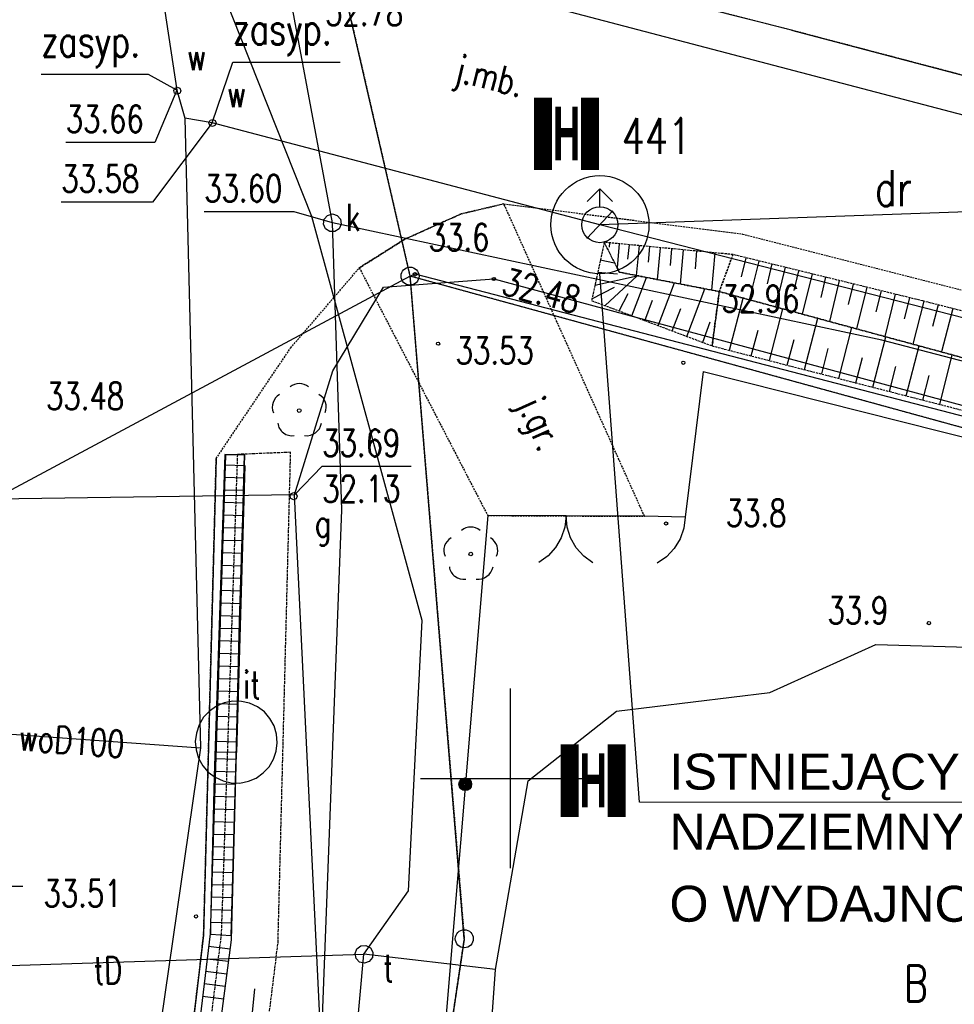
# Model space of a CAD drawing. Header units: millimetres. Extents: x 6197 to 108098, y 4257 to 29730.
# Tile 93 of 148: x 25583 to 26102, y 26823 to 27371. Entities that reach past the tile are written whole.
import ezdxf
from ezdxf.enums import TextEntityAlignment as Align

# ---------------------------------------------------------------- set-up
doc = ezdxf.new("R2010")
doc.units = ezdxf.units.MM
for name, pattern in [('2', [1, 0.5, -0.5]), ('423', [2, 1.5, -0.5]), ('424', [1.5, 1, -0.5]), ('9', [1.75, 1.25, -0.5]), ('901', [0])]:
    doc.linetypes.add(name, pattern=pattern)
for name, color, linetype in [('000_Inne__niezydentyfikowane_', 7, 'Continuous'), ('202-punkt_graniczny', 7, 'Continuous'), ('203-punkt_graniczny', 7, 'Continuous'), ('210-oznaczenie_konturu_uzytku_g', 7, 'Continuous'), ('211-numer_dzialki_ewidencyjnej', 7, 'Continuous'), ('218-kontur_uzytku_gruntowego', 7, 'Continuous'), ('219-dzialka_ewidencyjna', 7, 'Continuous'), ('581-Numer_w_GESUT-SWPOD', 7, 'Continuous'), ('brama', 7, 'Continuous'), ('chodnik', 7, 'Continuous'), ('drzewo_lisciaste', 7, 'Continuous'), ('furtka', 7, 'Continuous'), ('hydrant', 7, 'Continuous'), ('inny_obiekt_zagospodarowania_te', 7, 'Continuous'), ('jezdnia', 7, 'Continuous'), ('jezdnia-Atr17', 7, 'Continuous'), ('komora_podziemna', 7, 'Continuous'), ('komora_podziemna-Atr17', 7, 'Continuous'), ('kraweznik', 7, 'Continuous'), ('latarnia', 7, 'Continuous'), ('obudowa_ochronna_przewodu', 7, 'Continuous'), ('odwodnienie_liniowe', 7, 'Continuous'), ('ogrodzenie_trwale', 7, 'Continuous'), ('opisy', 7, 'Continuous'), ('pikieta_naturalna', 7, 'Continuous'), ('pikieta_naturalna-Atr2', 7, 'Continuous'), ('pikieta_sztuczna', 7, 'Continuous'), ('pikieta_sztuczna-Atr2', 7, 'Continuous'), ('przewod_gazowy', 7, 'Continuous'), ('przewod_kanalizacyjny', 7, 'Continuous'), ('przewod_telekomunikacyjny_podzi', 7, 'Continuous'), ('przewod_wodociagowy', 7, 'Continuous'), ('przewod_wodociagowy-Atr1', 7, 'Continuous'), ('rzedna-Atr2', 7, 'Continuous'), ('rzedna-Atr3', 7, 'Continuous'), ('skarpa_nieumocniona', 7, 'Continuous'), ('wlaz_do_komory_lub_kanalu_-_okr', 7, 'Continuous'), ('zasuwa_lub_zawor', 7, 'Continuous'), ('zasuwa_lub_zawor-Atr17', 7, 'Continuous')]:
    doc.layers.add(name, color=color, linetype=linetype)
doc.styles.add('ARIAL', font='arial.ttf')
doc.styles.get("Standard").update_dxf_attribs({"font": 'arial.ttf'})
doc.styles.add('STYL_ARIAL', font='simplex', dxfattribs={"width": 0.75, "oblique": 0.1})
doc.dimstyles.new('ISO-25', dxfattribs={"dimtxt": 2.5, "dimasz": 2.5, "dimexe": 1.25, "dimexo": 0.625, "dimtad": 1, "dimtxsty": 'Standard', "dimcen": 2.5, "dimadec": 0, "dimazin": 0, "dimtfac": 1, "dimtmove": 0, "dimatfit": 3, "dimfxl": 1, "dimarcsym": 0})

# ---------------------------------------------------------------- blocks, each defined once
blk = doc.blocks.new('202')
at = {"color": 0}
blk.add_circle((0, 0), 0.25, dxfattribs=at)
blk = doc.blocks.new('203')
at = {"color": 0}
blk.add_circle((0, 0), 0.05, dxfattribs=at)
blk = doc.blocks.new('US15')
at = {"color": 7}
blk.add_polyline3d([(0, 0.25, 0), (0.1352, 0.2103, 0), (0.2274, 0.1039, 0), (0.2475, -0.0356, 0), (0.1889, -0.1637, 0), (0.0704, -0.2399, 0), (-0.0704, -0.2399, 0), (-0.1889, -0.1637, 0), (-0.2475, -0.0356, 0), (-0.2274, 0.1039, 0), (-0.1352, 0.2103, 0), (0, 0.25, 0)], dxfattribs=at)
blk = doc.blocks.new('US22')
at = {"color": 7}
blk.add_polyline3d([(0, 0.25, 0), (0.1352, 0.2103, 0), (0.2274, 0.1039, 0), (0.2475, -0.0356, 0), (0.1889, -0.1637, 0), (0.0704, -0.2399, 0), (-0.0704, -0.2399, 0), (-0.1889, -0.1637, 0), (-0.2475, -0.0356, 0), (-0.2274, 0.1039, 0), (-0.1352, 0.2103, 0), (0, 0.25, 0)], dxfattribs=at)
blk = doc.blocks.new('OK02')
at = {"color": 7}
for points in [[(-0.75, 1.299, 0), (-0.4963, 1.1147, 0), (-0.2865, 0.8817, 0), (-0.1297, 0.6101, 0), (-0.0328, 0.3119, 0), (0, 0, 0)], [(0, 0, 0), (0.0328, 0.3119, 0), (0.1297, 0.6101, 0), (0.2865, 0.8817, 0), (0.4963, 1.1147, 0), (0.75, 1.299, 0)]]:
    blk.add_polyline3d(points, dxfattribs=at)
blk = doc.blocks.new('OK04')
at = {"color": 7}
blk.add_polyline3d([(0, 0.001, 0), (0.0328, 0.3129, 0), (0.1297, 0.6111, 0), (0.2865, 0.8827, 0), (0.4963, 1.1157, 0), (0.75, 1.3, 0)], dxfattribs=at)
blk = doc.blocks.new('PW01')
at = {"color": 7}
blk.add_polyline3d([(0.045, 0, 0), (0.0318, -0.0318, 0), (0, -0.045, 0), (-0.0318, -0.0318, 0), (-0.045, 0, 0), (-0.0318, 0.0318, 0), (0, 0.045, 0), (0.0318, 0.0318, 0), (0.045, 0, 0)], dxfattribs=at)
blk = doc.blocks.new('922')
at = {"color": 0}
blk.add_circle((0, 0), 0.05, dxfattribs=at)
for centre, radius, start, end in [((0, 0.35), 0.4, 50.114, 129.886), ((-0.35, 0.1), 0.4, 119.8482, 203.5195), ((0.35, 0.1), 0.4, 336.8845, 60.1518), ((-0.2, -0.3), 0.4, 187.477, 278.4788), ((0.2, -0.275), 0.425, 262.6459, 349.6289)]:
    blk.add_arc(centre, radius, start, end, dxfattribs=at)
blk = doc.blocks.new('513')
at = {"color": 0}
for p, q in [((-0.35, 0.65), (0, 1)), ((0, 0.5), (0, 1)), ((0, 1), (0.35, 0.65))]:
    blk.add_line(p, q, dxfattribs=at)
blk.add_circle((0, 0), 0.5, dxfattribs=at)
blk = doc.blocks.new('_Oblique')
at = {"color": 0, "linetype": 'ByBlock', "lineweight": -2}
blk.add_line((-0.5, -0.5), (0.5, 0.5), dxfattribs=at)
blk = doc.blocks.new('*D1898')
at = {"color": 0, "lineweight": -2, "transparency": 16777216}
blk.add_line((25905.25, 27257.06), (27222.85, 27304.53), dxfattribs=at)
at = {"layer": 'Defpoints', "color": 0, "transparency": 16777216}
for p in [(27222.85, 27304.53), (27222.85, 27304.49), (25905.25, 27257.02)]:
    blk.add_point(p, dxfattribs=at)
at = {"color": 0, "lineweight": -2, "transparency": 16777216, "xscale": 15, "yscale": 15, "zscale": 15}
for p, rotation in [((27222.85, 27304.53), 2.063234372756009), ((25905.25, 27257.06), 182.063234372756)]:
    blk.add_blockref('_Oblique', p, dxfattribs=dict(at, rotation=rotation))
at = {"color": 0, "transparency": 16777216, "insert": (26563.59, 27293.43), "char_height": 20, "attachment_point": 5, "rotation": 2.0632}
blk.add_mtext('67,0', dxfattribs=at)

msp = doc.modelspace()

# ---------------------------------------------------------------- linework, layer by layer
at = {"color": 1}
msp.add_line((25927.243, 26935.836), (25905.248, 27229.729), dxfattribs=at)
at = {"color": 1, "lineweight": 0}
msp.add_line((25927.243, 26935.836), (26350.186, 26935.836), dxfattribs=at)
at = {"color": 10, "const_width": 10, "elevation": -38000}
for points in [[(25873.61, 27327.756), (25873.61, 27287.384)], [(25899.809, 27327.756), (25899.809, 27287.384)], [(25888.447, 26967.973), (25888.447, 26927.601)], [(25914.646, 26967.973), (25914.646, 26927.601)]]:
    msp.add_lwpolyline(points, dxfattribs=at)
at = {"color": 1}
msp.add_circle((25905.248, 27257.022), 27.292, dxfattribs=at)
at = {"layer": '000_Inne__niezydentyfikowane_', "color": 7}
for points in [[(25910.648, 27247.022, 0), (25910.448, 27244.622, 0)], [(25916.048, 27246.422, 0), (25914.848, 27233.222, 0)], [(25921.448, 27245.822, 0), (25920.648, 27237.822, 0)], [(25927.048, 27245.422, 0), (25925.448, 27228.822, 0)], [(25932.848, 27244.822, 0), (25932.048, 27236.222, 0)], [(25938.848, 27244.222, 0), (25937.048, 27226.622, 0)], [(25945.048, 27243.622, 0), (25944.248, 27234.422, 0)], [(25951.648, 27243.022, 0), (25949.848, 27224.022, 0)], [(25959.048, 27242.422, 0), (25958.248, 27232.422, 0)], [(25969.248, 27241.422, 0), (25967.248, 27220.622, 0)], [(25986.448, 27238.622, 0), (25983.848, 27228.022, 0)], [(25905.448, 27237.422, 0), (25913.448, 27235.822, 0)], [(25993.648, 27236.822, 0), (25988.248, 27215.222, 0)], [(26000.848, 27235.222, 0), (25998.248, 27224.222, 0)], [(26008.248, 27233.422, 0), (26002.848, 27211.422, 0)], [(25902.448, 27223.422, 0), (25926.048, 27228.622, 0)], [(25904.048, 27230.622, 0), (25915.048, 27229.622, 0)], [(25908.248, 27212.022, 0), (25926.048, 27228.622, 0)], [(26015.648, 27231.422, 0), (26013.048, 27220.422, 0)], [(26023.248, 27229.622, 0), (26017.648, 27207.222, 0)], [(26030.648, 27227.822, 0), (26028.048, 27216.622, 0)], [(25900.848, 27215.822, 0), (25913.448, 27222.222, 0)], [(25923.048, 27206.422, 0), (25931.248, 27227.622, 0)], [(25937.648, 27200.822, 0), (25946.648, 27224.622, 0)], [(26038.248, 27226.022, 0), (26032.848, 27203.222, 0)], [(26046.048, 27224.022, 0), (26043.248, 27212.622, 0)], [(26053.648, 27222.222, 0), (26048.048, 27199.022, 0)], [(25916.048, 27209.022, 0), (25921.048, 27218.822, 0)], [(25953.648, 27194.822, 0), (25963.648, 27221.422, 0)], [(26061.648, 27220.222, 0), (26058.648, 27208.622, 0)], [(26069.448, 27218.422, 0), (26063.648, 27194.822, 0)], [(25930.248, 27203.622, 0), (25934.448, 27215.022, 0)], [(25977.248, 27187.222, 0), (25984.848, 27216.222, 0)], [(26077.448, 27216.422, 0), (26074.448, 27204.622, 0)], [(26085.448, 27214.422, 0), (26079.248, 27190.622, 0)], [(26093.448, 27212.422, 0), (26090.248, 27200.422, 0)], [(25945.448, 27198.022, 0), (25950.248, 27210.422, 0)], [(25999.648, 27181.422, 0), (26007.048, 27210.222, 0)], [(26101.448, 27210.422, 0), (26095.248, 27186.222, 0)], [(25962.448, 27191.622, 0), (25966.648, 27203.022, 0)], [(26019.048, 27176.422, 0), (26026.448, 27205.022, 0)], [(25989.448, 27184.022, 0), (25993.248, 27198.422, 0)], [(26038.048, 27171.422, 0), (26045.448, 27199.822, 0)], [(26009.448, 27178.822, 0), (26013.248, 27193.222, 0)], [(26057.048, 27166.622, 0), (26064.248, 27194.622, 0)], [(26075.648, 27161.822, 0), (26082.848, 27189.622, 0)], [(26028.648, 27174.022, 0), (26032.248, 27188.222, 0)], [(26094.248, 27157.022, 0), (26101.248, 27184.622, 0)], [(26047.648, 27169.022, 0), (26051.248, 27183.222, 0)], [(26066.248, 27164.222, 0), (26069.848, 27178.222, 0)], [(26084.848, 27159.422, 0), (26088.448, 27173.222, 0)]]:
    msp.add_polyline3d(points, dxfattribs=at)
at = {"layer": '218-kontur_uzytku_gruntowego', "color": 3, "linetype": '2'}
for points in [[(25731.048, 27527.022, 0), (25799.648, 27228.422, 0)], [(26558.848, 27020.022, 0), (25799.648, 27228.422, 0)], [(25799.648, 27228.422, 0), (25829.848, 26859.822, 0)], [(25829.848, 26859.822, 0), (25768.448, 26447.222, 0)], [(25768.448, 26447.222, 0), (25829.848, 26859.822, 0)]]:
    msp.add_polyline3d(points, dxfattribs=at)
at = {"layer": '219-dzialka_ewidencyjna', "color": 7}
for points in [[(25799.648, 27228.422, 0), (25731.048, 27527.022, 0)], [(25799.648, 27228.422, 0), (25433.248, 27032.022, 0)], [(25802.448, 27229.422, 0), (25799.648, 27228.422, 0)], [(26783.848, 26958.222, 0), (25799.648, 27228.422, 0)], [(25829.848, 26859.822, 0), (25799.648, 27228.422, 0)], [(26787.648, 26973.822, 0), (25802.448, 27229.422, 0)], [(25829.848, 26859.822, 0), (25768.448, 26447.222, 0)]]:
    msp.add_polyline3d(points, dxfattribs=at)
at = {"layer": '581-Numer_w_GESUT-SWPOD', "color": 7}
for points in [[(25689.648, 27313.622, 0), (25701.048, 27347.422, 0), (25760.728, 27347.422, 0)], [(25670.048, 27331.822, 0), (25654.248, 27340.622, 0), (25594.568, 27340.622, 0)]]:
    msp.add_polyline3d(points, dxfattribs=at)
at = {"layer": 'brama', "color": 7}
msp.add_polyline3d([(25930.048, 27094.822, 0), (25842.848, 27095.222, 0)], dxfattribs=at)
at = {"layer": 'chodnik', "color": 7, "linetype": '423'}
for points in [[(25703.648, 27129.222, 0), (25694.648, 26862.622, 0), (25668.848, 26650.422, 0), (25598.32, 26222.174, 0)], [(25692.532, 26599.724, 0), (25700.248, 26647.022, 0), (25726.248, 26857.622, 0), (25733.248, 27130.422, 0), (25703.648, 27129.222, 0)]]:
    msp.add_polyline3d(points, dxfattribs=at)
at = {"layer": 'furtka', "color": 7}
msp.add_polyline3d([(25952.648, 27094.422, 0), (25930.048, 27094.822, 0)], dxfattribs=at)
at = {"layer": 'inny_obiekt_zagospodarowania_te', "color": 7}
msp.add_polyline3d([(25718.048, 26952.022, 0), (25721.248, 26955.422, 0), (25723.648, 26959.622, 0), (25725.248, 26964.222, 0), (25725.848, 26968.822, 0), (25725.448, 26973.622, 0), (25724.048, 26978.222, 0), (25721.648, 26982.422, 0), (25718.648, 26986.022, 0), (25714.848, 26988.822, 0), (25710.448, 26990.822, 0), (25705.848, 26991.822, 0), (25701.048, 26992.022, 0), (25696.248, 26991.022, 0), (25692.048, 26989.222, 0), (25688.048, 26986.422, 0), (25684.848, 26983.022, 0), (25682.448, 26978.822, 0), (25680.848, 26974.222, 0), (25680.248, 26969.622, 0), (25680.648, 26964.822, 0), (25682.048, 26960.222, 0), (25684.448, 26956.022, 0), (25687.448, 26952.422, 0), (25691.248, 26949.622, 0), (25695.648, 26947.622, 0), (25700.248, 26946.622, 0), (25705.048, 26946.422, 0), (25709.848, 26947.422, 0), (25714.048, 26949.222, 0), (25718.048, 26952.022, 0)], dxfattribs=at)
at = {"layer": 'jezdnia', "color": 7, "linetype": '424'}
for points in [[(26011.848, 27365.222, 0), (25816.048, 27414.822, 0)], [(26249.048, 27302.822, 0), (26011.848, 27365.222, 0)], [(25930.048, 27094.822, 0), (25851.848, 27268.622, 0), (25828.048, 27263.022, 0), (25796.848, 27249.022, 0), (25771.448, 27233.022, 0), (25842.848, 27095.222, 0), (25930.048, 27094.822, 0)], [(25828.048, 27263.022, 0), (25851.848, 27268.622, 0)], [(25851.848, 27268.622, 0), (25984.648, 27251.822, 0)], [(25796.848, 27249.022, 0), (25828.048, 27263.022, 0)], [(25984.648, 27251.822, 0), (26285.048, 27175.222, 0)], [(25771.448, 27233.022, 0), (25796.848, 27249.022, 0)], [(25733.248, 27188.422, 0), (25771.448, 27233.022, 0)], [(25691.848, 27127.022, 0), (25733.248, 27188.422, 0)], [(25684.848, 26861.822, 0), (25691.848, 27127.022, 0)], [(25660.048, 26651.822, 0), (25684.848, 26861.822, 0)]]:
    msp.add_polyline3d(points, dxfattribs=at)
at = {"layer": 'kraweznik', "color": 7}
for points in [[(26011.848, 27365.222, 0), (25816.048, 27414.822, 0), (25785.848, 27425.022, 0), (25768.248, 27435.822, 0), (25750.448, 27447.222, 0), (25728.648, 27461.622, 0), (25711.248, 27475.622, 0), (25677.848, 27520.222, 0), (25662.848, 27554.622, 0), (25610.648, 27867.622, 0), (25540.648, 28308.822, 0), (25483.848, 28675.622, 0), (25470.448, 28758.222, 0), (25456.818, 28840.16, 0)], [(26011.848, 27365.222, 0), (26249.048, 27302.822, 0), (26362.248, 27275.422, 0), (26365.848, 27274.622, 0), (26764.448, 27177.022, 0), (26868.768, 27152.602, 0), (27100.608, 27095.482, 0), (27121.968, 27116.222, 0), (27123.908, 27135.042, 0), (27129.488, 27169.562, 0), (27212.848, 27145.242, 0)], [(25691.848, 27127.022, 0), (25684.848, 26861.822, 0), (25660.048, 26651.822, 0), (25589.378, 26223.818, 0)]]:
    msp.add_polyline3d(points, dxfattribs=at)
at = {"layer": 'latarnia', "color": 7}
msp.add_polyline3d([(25713.248, 26832.022, 0), (25707.648, 26775.622, 0)], dxfattribs=at)
at = {"layer": 'obudowa_ochronna_przewodu', "color": 52}
msp.add_polyline3d([(25735.448, 27106.822, 0), (25492.448, 27103.222, 0)], dxfattribs=at)
at = {"layer": 'odwodnienie_liniowe', "color": 7}
for points in [[(25696.966, 27128.848, 0), (25688.462, 26862.63, 0), (25663.318, 26652.242, 0), (25593.066, 26222.596, 0), (25603.42, 26221.116, 0), (25672.932, 26637.6, 0), (25684.764, 26740.242, 0), (25700.294, 26859.154, 0), (25707.688, 27129.144, 0), (25696.966, 27128.848, 0)], [(25688.652, 26862.38, 0), (25700.198, 26861.574, 0), (25702.884, 26960.394, 0), (25704.764, 27036.28, 0), (25707.718, 27128.868, 0), (25696.708, 27129.136, 0), (25690.8, 26950.296, 0), (25688.748, 26867.332, 0), (25688.652, 26862.38, 0)], [(25696.934, 27123.374, 0), (25707.702, 27123.112, 0), (25703.238, 26963.428, 0), (25691.682, 26963.692, 0), (25695.096, 27079.252, 0), (25696.934, 27123.374, 0)], [(25707.508, 27116.114, 0), (25696.646, 27116.418, 0)], [(25707.312, 27109.116, 0), (25696.354, 27109.424, 0)], [(25707.116, 27102.12, 0), (25696.062, 27102.428, 0)], [(25706.92, 27095.122, 0), (25695.77, 27095.434, 0)], [(25706.724, 27088.126, 0), (25695.48, 27088.44, 0)], [(25706.53, 27081.128, 0), (25695.188, 27081.444, 0)], [(25706.334, 27074.13, 0), (25694.954, 27074.448, 0)], [(25706.138, 27067.134, 0), (25694.748, 27067.452, 0)], [(25705.942, 27060.136, 0), (25694.542, 27060.454, 0)], [(25705.746, 27053.138, 0), (25694.334, 27053.458, 0)], [(25705.55, 27046.142, 0), (25694.128, 27046.46, 0)], [(25705.356, 27039.144, 0), (25693.92, 27039.464, 0)], [(25705.16, 27032.146, 0), (25693.714, 27032.468, 0)], [(25704.964, 27025.15, 0), (25693.508, 27025.47, 0)], [(25704.768, 27018.152, 0), (25693.3, 27018.474, 0)], [(25704.572, 27011.156, 0), (25693.094, 27011.476, 0)], [(25704.376, 27004.158, 0), (25692.888, 27004.48, 0)], [(25704.182, 26997.16, 0), (25692.68, 26997.482, 0)], [(25703.986, 26990.164, 0), (25692.474, 26990.486, 0)], [(25703.79, 26983.166, 0), (25692.268, 26983.488, 0)], [(25703.594, 26976.168, 0), (25692.06, 26976.492, 0)], [(25703.398, 26969.172, 0), (25691.854, 26969.494, 0)], [(25702.86, 26959.538, 0), (25691.116, 26959.858, 0)], [(25702.67, 26952.542, 0), (25690.884, 26952.862, 0)], [(25702.48, 26945.544, 0), (25690.69, 26945.864, 0)], [(25702.29, 26938.546, 0), (25690.518, 26938.866, 0)], [(25702.1, 26931.548, 0), (25690.344, 26931.868, 0)], [(25701.91, 26924.552, 0), (25690.172, 26924.87, 0)], [(25701.72, 26917.554, 0), (25689.998, 26917.872, 0)], [(25701.53, 26910.556, 0), (25689.826, 26910.874, 0)], [(25701.34, 26903.56, 0), (25689.652, 26903.876, 0)], [(25701.15, 26896.562, 0), (25689.48, 26896.88, 0)], [(25700.96, 26889.564, 0), (25689.306, 26889.882, 0)], [(25700.77, 26882.568, 0), (25689.134, 26882.884, 0)], [(25700.578, 26875.57, 0), (25688.96, 26875.886, 0)], [(25700.388, 26868.572, 0), (25688.788, 26868.888, 0)], [(25687.632, 26855.68, 0), (25699.652, 26854.242, 0)], [(25686.8, 26848.728, 0), (25698.746, 26847.302, 0)], [(25685.97, 26841.778, 0), (25697.84, 26840.36, 0)], [(25685.14, 26834.828, 0), (25696.932, 26833.418, 0)], [(25684.308, 26827.878, 0), (25696.026, 26826.476, 0)]]:
    msp.add_polyline3d(points, dxfattribs=at)
at = {"layer": 'ogrodzenie_trwale', "color": 7, "linetype": '901'}
for points in [[(25962.648, 27175.422, 0), (25952.648, 27094.422, 0)], [(25962.648, 27175.422, 0), (26783.448, 26968.422, 0)], [(25842.848, 27095.222, 0), (25804.648, 26637.822, 0), (25736.772, 26196.724, 0)]]:
    msp.add_polyline3d(points, dxfattribs=at)
at = {"layer": 'ogrodzenie_trwale', "color": 7}
for radius in [3.5, 3.15, 2.8, 2.45, 2.1, 1.75, 1.4, 1.05, 0.7]:
    msp.add_circle((25830.364, 26945.742), radius, dxfattribs=at)
at = {"layer": 'opisy', "color": 7}
for points in [[(25855.448, 26899.022, 0), (25855.448, 26999.022, 0)], [(25805.448, 26949.022, 0), (25905.448, 26949.022, 0)]]:
    msp.add_polyline3d(points, dxfattribs=at)
at = {"layer": 'przewod_gazowy', "color": 40}
for points in [[(25735.448, 27106.822, 0), (25492.448, 27103.222, 0), (25460.848, 27463.022, 0), (25456.848, 27533.422, 0), (25449.048, 27564.822, 0), (25399.048, 27844.422, 0), (25387.848, 27985.022, 0), (25336.448, 28321.422, 0), (25334.848, 28327.622, 0), (25333.648, 28333.822, 0), (25332.048, 28371.422, 0), (25317.648, 28436.422, 0), (25317.848, 28444.222, 0), (25316.448, 28453.022, 0), (25310.648, 28523.622, 0), (25273.448, 28588.822, 0), (25257.248, 28652.422, 0)], [(25735.448, 27106.822, 0), (25756.648, 27175.822, 0), (25784.848, 27222.222, 0), (25846.248, 27226.822, 0), (26766.448, 26978.422, 0), (26892.248, 26946.622, 0)], [(25692.532, 26599.724, 0), (25751.048, 26785.422, 0), (25735.448, 27106.822, 0)]]:
    msp.add_polyline3d(points, dxfattribs=at)
at = {"layer": 'przewod_kanalizacyjny', "color": 34}
for points in [[(25654.048, 27437.222, 0), (26206.048, 27292.222, 0), (26812.648, 27136.622, 0), (27152.048, 27054.822, 0), (27602.248, 26940.422, 0)], [(25681.63, 26206.86, 0), (25719.848, 26525.222, 0), (25749.048, 26767.822, 0), (25761.648, 27098.422, 0), (25756.448, 27258.022, 0), (25726.048, 27421.222, 0), (25654.048, 27437.222, 0)], [(26808.448, 27149.822, 0), (26766.248, 27009.022, 0), (26062.048, 27192.822, 0), (25756.448, 27258.022, 0)]]:
    msp.add_polyline3d(points, dxfattribs=at)
at = {"layer": 'przewod_telekomunikacyjny_podzi', "color": 30}
for points in [[(25774.048, 26851.222, 0), (25798.848, 26886.422, 0), (25806.448, 27036.822, 0), (25745.048, 27261.622, 0), (25666.448, 27459.822, 0), (25534.448, 28385.022, 0), (25476.186, 28839.734, 0)], [(25847.248, 26842.622, 0), (25865.448, 26947.622, 0), (25914.448, 26986.422, 0), (25999.848, 26996.822, 0), (26058.648, 27023.422, 0), (26161.448, 27020.622, 0), (26234.448, 26991.222, 0), (26323.448, 26922.822, 0), (26464.248, 26899.422, 0), (26464.448, 26896.222, 0)], [(25489.648, 26842.222, 0), (25774.048, 26851.222, 0)], [(25705.89, 26202.4, 0), (25719.448, 26315.222, 0), (25740.048, 26475.222, 0), (25749.848, 26584.022, 0), (25774.048, 26851.222, 0)], [(25823.218, 26180.832, 0), (25834.648, 26315.222, 0), (25789.648, 26417.422, 0), (25839.048, 26544.422, 0), (25859.848, 26662.822, 0), (25844.448, 26803.622, 0), (25847.248, 26842.622, 0), (25774.048, 26851.222, 0)]]:
    msp.add_polyline3d(points, dxfattribs=at)
at = {"layer": 'przewod_wodociagowy', "color": 5}
for points in [[(25496.648, 28497.422, 0), (25563.848, 28028.822, 0), (25670.048, 27331.822, 0), (25674.448, 27316.222, 0)], [(28292.448, 26651.422, 0), (27930.648, 26734.422, 0), (27748.048, 26782.022, 0), (27719.248, 26789.422, 0), (26765.648, 27033.222, 0), (26597.048, 27079.622, 0), (25905.248, 27257.022, 0), (25689.648, 27313.622, 0), (25674.448, 27316.222, 0)], [(25674.448, 27316.222, 0), (25683.048, 26966.022, 0)], [(25458.248, 27071.422, 0), (25460.248, 26982.222, 0), (25683.048, 26966.022, 0)], [(25683.048, 26966.022, 0), (25599.448, 26387.622, 0), (25576.29, 26226.224, 0)]]:
    msp.add_polyline3d(points, dxfattribs=at)
at = {"layer": 'rzedna-Atr2', "color": 7}
for points in [[(25670.048, 27331.822, 0), (25657.648, 27302.822, 0), (25608.188, 27302.822, 0)], [(25689.648, 27313.622, 0), (25656.448, 27269.622, 0), (25605.708, 27269.622, 0)], [(25756.448, 27258.022, 0), (25735.248, 27264.222, 0), (25685.248, 27264.222, 0)], [(25735.448, 27106.822, 0), (25750.848, 27122.622, 0), (25800.308, 27122.622, 0)], [(25489.448, 26842.422, 0), (25534.248, 26889.022, 0), (25584.348, 26889.022, 0)]]:
    msp.add_polyline3d(points, dxfattribs=at)
at = {"layer": 'skarpa_nieumocniona', "color": 7, "linetype": '9'}
for points in [[(25907.648, 27247.222, 0), (25900.648, 27214.822, 0), (25967.648, 27189.622, 0), (25971.648, 27219.822, 0), (25916.048, 27230.622, 0), (25907.648, 27247.222, 0)], [(25907.648, 27247.222, 0), (25900.648, 27214.822, 0), (25967.648, 27189.622, 0), (25971.648, 27219.822, 0), (25916.048, 27230.622, 0), (25907.648, 27247.222, 0)], [(25916.048, 27230.622, 0), (25971.648, 27219.822, 0), (25979.248, 27240.422, 0), (25907.648, 27247.222, 0), (25916.048, 27230.622, 0)], [(25916.048, 27230.622, 0), (25971.648, 27219.822, 0), (25979.248, 27240.422, 0), (25907.648, 27247.222, 0), (25916.048, 27230.622, 0)], [(25979.248, 27240.422, 0), (25971.648, 27219.822, 0), (26202.048, 27157.222, 0), (26592.848, 27054.822, 0), (26727.448, 27018.022, 0), (26736.048, 27036.622, 0), (26563.248, 27088.022, 0), (26279.248, 27164.622, 0), (26084.848, 27214.622, 0), (25979.248, 27240.422, 0)], [(25979.248, 27240.422, 0), (25971.648, 27219.822, 0), (26202.048, 27157.222, 0), (26592.848, 27054.822, 0), (26727.448, 27018.022, 0), (26736.048, 27036.622, 0), (26563.248, 27088.022, 0), (26279.248, 27164.622, 0), (26084.848, 27214.622, 0), (25979.248, 27240.422, 0)], [(25967.648, 27189.622, 0), (26725.048, 26994.822, 0), (26727.448, 27018.022, 0), (26592.848, 27054.822, 0), (26202.048, 27157.222, 0), (25971.648, 27219.822, 0), (25967.648, 27189.622, 0)], [(25967.648, 27189.622, 0), (26725.048, 26994.822, 0), (26727.448, 27018.022, 0), (26592.848, 27054.822, 0), (26202.048, 27157.222, 0), (25971.648, 27219.822, 0), (25967.648, 27189.622, 0)]]:
    msp.add_polyline3d(points, dxfattribs=at)
at = {"layer": 'zasuwa_lub_zawor', "color": 5}
for points in [[(25668.728, 27330.216, 0), (25668.208, 27331.656, 0), (25668.856, 27333.042, 0), (25670.296, 27333.564, 0), (25671.682, 27332.914, 0), (25672.202, 27331.476, 0), (25671.554, 27330.09, 0), (25670.116, 27329.568, 0), (25668.728, 27330.216, 0)], [(25688.36, 27312.262, 0), (25687.838, 27313.702, 0), (25688.488, 27315.088, 0), (25689.926, 27315.61, 0), (25691.314, 27314.96, 0), (25691.834, 27313.522, 0), (25691.186, 27312.136, 0), (25689.746, 27311.614, 0), (25688.36, 27312.262, 0)]]:
    msp.add_polyline3d(points, dxfattribs=at)
at = {"layer": 'zasuwa_lub_zawor-Atr17', "color": 52}
msp.add_polyline3d([(25733.44, 27104.698, 0), (25732.918, 27106.136, 0), (25733.568, 27107.522, 0), (25735.006, 27108.044, 0), (25736.394, 27107.396, 0), (25736.914, 27105.956, 0), (25736.266, 27104.57, 0), (25734.826, 27104.048, 0), (25733.44, 27104.698, 0)], dxfattribs=at)

# ---------------------------------------------------------------- block references
at = {"layer": '202-punkt_graniczny', "color": 7, "xscale": 20, "yscale": 20, "zscale": 20}
for p in [(25799.648, 27228.422), (25829.848, 26859.822)]:
    msp.add_blockref('202', p, dxfattribs=at)
at = {"layer": '203-punkt_graniczny', "color": 7, "xscale": 20, "yscale": 20, "zscale": 20}
msp.add_blockref('203', (25802.448, 27229.422), dxfattribs=at)
at = {"layer": 'brama', "color": 7, "xscale": 20, "yscale": 20, "zscale": 20, "rotation": 179.73686}
msp.add_blockref('OK02', (25886.448, 27095.022), dxfattribs=at)
at = {"layer": 'drzewo_lisciaste', "color": 3, "xscale": 20, "yscale": 20, "zscale": 20}
for p in [(25738.048, 27153.622), (25833.448, 27073.822)]:
    msp.add_blockref('922', p, dxfattribs=at)
at = {"layer": 'furtka', "color": 7, "xscale": 20, "yscale": 20, "zscale": 20, "rotation": 178.98629}
msp.add_blockref('OK04', (25952.648, 27094.422), dxfattribs=at)
at = {"layer": 'hydrant', "color": 5, "xscale": 20, "yscale": 20, "zscale": 20}
msp.add_blockref('513', (25905.248, 27257.022), dxfattribs=at)
at = {"layer": 'komora_podziemna', "color": 30, "xscale": 20, "yscale": 20, "zscale": 20, "rotation": 85.62281}
msp.add_blockref('US15', (25774.048, 26851.222), dxfattribs=at)
at = {"layer": 'pikieta_naturalna', "color": 7, "xscale": 20, "yscale": 20, "zscale": 20}
for p in [(25846.248, 27226.822), (25942.048, 27090.822), (26088.248, 27035.422)]:
    msp.add_blockref('PW01', p, dxfattribs=at)
at = {"layer": 'pikieta_sztuczna', "color": 7, "xscale": 20, "yscale": 20, "zscale": 20, "rotation": 180.0004199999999}
for p in [(25815.248, 27190.822), (25951.648, 27180.222), (25680.648, 26872.222)]:
    msp.add_blockref('PW01', p, dxfattribs=at)
at = {"layer": 'wlaz_do_komory_lub_kanalu_-_okr', "color": 7, "xscale": 20, "yscale": 20, "zscale": 20}
msp.add_blockref('US22', (25756.448, 27258.022), dxfattribs=at)

# ---------------------------------------------------------------- texts
at = {"char_height": 30, "width": 26.19955, "attachment_point": 5, "style": 'ARIAL'}
for insert in [(25886.71, 27307.759, -38000), (25901.546, 26947.976, -38000)]:
    msp.add_mtext('{\\W0.5;\\fArial|b1|i0|c0|p34;H\\P}', dxfattribs=dict(at, insert=insert))
at = {"insert": (25943.965, 26962.781), "char_height": 20, "attachment_point": 1, "rotation": 359.98444, "style": 'ARIAL'}
msp.add_mtext_dynamic_manual_height_columns('\\A1;{\\C240;\\c2367469;ISTNIEJĄCY HYDRANT P.POŻ.\\PNADZIEMNY %%C DN 80 mm\\PO WYDAJNOŚCI 10 dm\\H0.7x;\\S3^ ;\\H1.42857x;/s}', width=850.08319, gutter_width=12.5, heights=[0], dxfattribs=at)
at = {"layer": '210-oznaczenie_konturu_uzytku_g', "color": 3, "style": 'STYL_ARIAL', "width": 0.75}
for s, p in [('dr', (26058.22, 27261.386)), ('B', (26074.248, 26818.934))]:
    msp.add_text(s, height=20, dxfattribs=at).set_placement(p, align=Align.BOTTOM_LEFT)
at = {"layer": '211-numer_dzialki_ewidencyjnej', "color": 7, "style": 'STYL_ARIAL', "width": 0.75}
msp.add_text('441', height=20, dxfattribs=at).set_placement((25917.44, 27316.364), align=Align.TOP_LEFT)
at = {"layer": '581-Numer_w_GESUT-SWPOD', "color": 5, "style": 'STYL_ARIAL', "width": 0.75}
for p in [(25701.048, 27351.994), (25594.568, 27345.194)]:
    msp.add_text('zasyp.', height=17.5, dxfattribs=at).set_placement(p, align=Align.BOTTOM_LEFT)
at = {"layer": 'inny_obiekt_zagospodarowania_te', "color": 7, "style": 'STYL_ARIAL', "width": 0.75}
msp.add_text('it', height=15, dxfattribs=at).set_placement((25706.87, 26988.992), align=Align.BOTTOM_LEFT)
at = {"layer": 'jezdnia-Atr17', "color": 7, "style": 'STYL_ARIAL', "width": 0.75}
for s, rotation, p in [('j.mb.', 346.266, (25822.612, 27332.588)), ('j.gr.', 294.225, (25855.208, 27155.364))]:
    msp.add_text(s, height=15, rotation=rotation, dxfattribs=at).set_placement(p, align=Align.BOTTOM_LEFT)
at = {"layer": 'komora_podziemna-Atr17', "color": 7, "style": 'STYL_ARIAL', "width": 0.75}
msp.add_text('t', height=15, dxfattribs=at).set_placement((25784.648, 26831.456), align=Align.BOTTOM_LEFT)
at = {"layer": 'pikieta_naturalna-Atr2', "color": 7, "style": 'STYL_ARIAL', "width": 0.75}
for s, p in [('33.6', (25810.048, 27238.056)), ('33.8', (25975.248, 27084.656)), ('33.9', (26031.848, 27030.456))]:
    msp.add_text(s, height=15, dxfattribs=at).set_placement(p, align=Align.BOTTOM_LEFT)
at = {"layer": 'pikieta_sztuczna-Atr2', "color": 7, "style": 'STYL_ARIAL', "width": 0.75}
for s, p in [('32.96', (25972.848, 27203.856)), ('33.53', (25825.048, 27175.056)), ('33.48', (25597.248, 27149.656)), ('33.51', (25595.848, 26873.056))]:
    msp.add_text(s, height=15, dxfattribs=at).set_placement(p, align=Align.BOTTOM_LEFT)
at = {"layer": 'przewod_telekomunikacyjny_podzi', "color": 30, "style": 'STYL_ARIAL', "width": 0.75}
msp.add_text('tD', height=15, rotation=1.813, dxfattribs=at).set_placement((25623.658, 26841.944), align=Align.MIDDLE_LEFT)
at = {"layer": 'przewod_wodociagowy-Atr1', "color": 5, "style": 'STYL_ARIAL', "width": 0.75}
msp.add_text('woD100', height=15, rotation=355.841, dxfattribs=at).set_placement((25582.158, 26972.176), align=Align.MIDDLE_LEFT)
at = {"layer": 'rzedna-Atr2', "color": 5, "style": 'STYL_ARIAL', "width": 0.75}
for s, p in [('33.66', (25608.188, 27303.816)), ('33.58', (25605.708, 27270.616))]:
    msp.add_text(s, height=15, dxfattribs=at).set_placement(p, align=Align.BOTTOM_LEFT)
at = {"layer": 'rzedna-Atr2', "color": 34, "style": 'STYL_ARIAL', "width": 0.75}
msp.add_text('33.60', height=15, dxfattribs=at).set_placement((25685.248, 27265.216), align=Align.BOTTOM_LEFT)
at = {"layer": 'rzedna-Atr2', "color": 52, "style": 'STYL_ARIAL', "width": 0.75}
msp.add_text('32.48', height=15, rotation=344.893, dxfattribs=at).set_placement((25851.888, 27225.886), align=Align.MIDDLE_LEFT)
at = {"layer": 'rzedna-Atr2', "color": 40, "style": 'STYL_ARIAL', "width": 0.75}
msp.add_text('33.69', height=15, dxfattribs=at).set_placement((25750.848, 27123.616), align=Align.BOTTOM_LEFT)
at = {"layer": 'rzedna-Atr3', "color": 34, "style": 'STYL_ARIAL', "width": 0.75}
msp.add_text('32.78', height=15, dxfattribs=at).set_placement((25752.5, 27363.414), align=Align.BOTTOM_LEFT)
at = {"layer": 'rzedna-Atr3', "color": 40, "style": 'STYL_ARIAL', "width": 0.75}
msp.add_text('32.13', height=15, dxfattribs=at).set_placement((25750.848, 27098.096), align=Align.BOTTOM_LEFT)
at = {"layer": 'wlaz_do_komory_lub_kanalu_-_okr', "color": 7, "style": 'STYL_ARIAL', "width": 0.75}
msp.add_text('k', height=15, dxfattribs=at).set_placement((25763.848, 27249.056), align=Align.BOTTOM_LEFT)
at = {"layer": 'zasuwa_lub_zawor-Atr17', "color": 5, "style": 'STYL_ARIAL', "width": 0.75}
for p in [(25675.648, 27338.456), (25697.848, 27317.856)]:
    msp.add_text('w', height=15, dxfattribs=at).set_placement(p, align=Align.BOTTOM_LEFT)
at = {"layer": 'zasuwa_lub_zawor-Atr17', "color": 40, "style": 'STYL_ARIAL', "width": 0.75}
msp.add_text('g', height=15, dxfattribs=at).set_placement((25746.628, 27078.922), align=Align.BOTTOM_LEFT)

# ---------------------------------------------------------------- dimensions: what is measured, and where the dimension line sits
at = {"color": 1}
dim = msp.add_aligned_dim(p1=(25905.248, 27257.022), p2=(27222.847, 27304.489), distance=0.039, text='67,0', dimstyle='ISO-25', override={"dimtxt": 20, "dimasz": 15, "dimblk1": 'Oblique', "dimblk2": 'Oblique', "dimsah": 1, "dimse1": 1, "dimse2": 1}, dxfattribs=at)
dim.commit()
dim.dimension.update_dxf_attribs({"geometry": '*D1898', "text_midpoint": (26563.591, 27293.43)})

doc.saveas('drawing.dxf')
